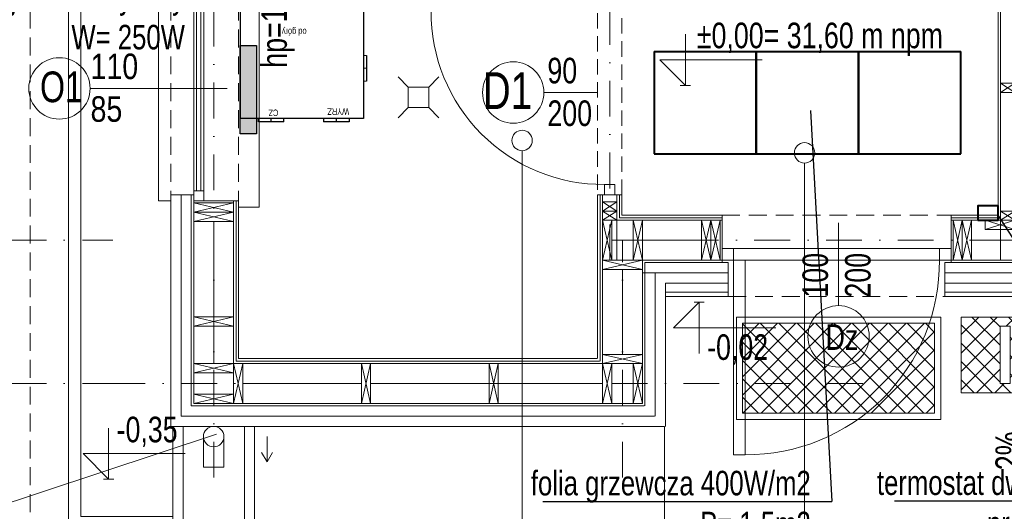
# Model space of a CAD drawing. Header units: inches. Extents: x 57112 to 98566, y -51777 to -16564.
# Tile 80 of 138: x 75865 to 76347, y -20807 to -20567. Entities that reach past the tile are written whole.
import ezdxf

# ---------------------------------------------------------------- set-up
doc = ezdxf.new("R2010")
doc.units = ezdxf.units.IN
doc.header["$MEASUREMENT"] = 0
doc.linetypes.add('DASHDOT', pattern=[1, 0.5, -0.25, 0, -0.25])
doc.linetypes.add('HIDDEN', pattern=[0.375, 0.25, -0.125])
doc.layers.get('0').update_dxf_attribs({"color": 251, "lineweight": 0})
doc.layers.add('## 04 grzejniki opis', color=92, linetype='Continuous')
for name, color, linetype, lineweight in [('## 08 CENTRALA REKUP', 204, 'Continuous', 25), ('05-wymiary', 251, 'Continuous', 0), ('16a-elew.cienka', 251, 'Continuous', 0), ('A10-łazienka', 250, 'Continuous', 0), ('A35-rura spustowa', 251, 'Continuous', 0), ('A36-obrzeże', 252, 'Continuous', 0), ('A6a-schody parter', 251, 'Continuous', 18), ('A8-opisy pomieszczeń', 250, 'Continuous', 0), ('p-- ocieplenie-w.zew', 251, 'Continuous', 0), ('p-- zero bud', 250, 'Continuous', 0), ('p--dach', 251, 'Continuous', 30), ('p--drzwi', 251, 'Continuous', 0), ('p--konst-słupy', 251, 'Continuous', 0), ('p--koty wysok.', 251, 'Continuous', 0), ('p--ocieplenie w.wew.', 251, 'Continuous', 0), ('p--okna', 251, 'Continuous', 0), ('p--opis drzwi', 252, 'Continuous', 0), ('p--opis okna', 251, 'Continuous', 0), ('p--opisy dodatkowe', 251, 'Continuous', 0), ('p--osie konstr', 250, 'DASHDOT', 15), ('p--osie konstr.-NR', 250, 'DASHDOT', 15), ('p--podciąg', 251, 'Continuous', 0), ('p--płyta GK', 251, 'Continuous', 0), ('p--spadki terenu', 251, 'Continuous', 0), ('p--ściana szkielet', 251, 'Continuous', 0)]:
    doc.layers.add(name, color=color, linetype=linetype, lineweight=lineweight)
doc.styles.add('1-100', font='arial.ttf', dxfattribs={"width": 0.75, "height": 18})
doc.styles.add('1-50', font='arial.ttf', dxfattribs={"width": 0.75, "height": 12.5})
doc.styles.add('SLDTEXTSTYLE2', font='TXT', dxfattribs={"width": 0.605})
doc.styles.get("Standard").update_dxf_attribs({"font": 'arial.ttf', "width": 0.75})
doc.styles.add('STYL-1', font='arial.ttf', dxfattribs={"width": 0.75})
doc.linetypes.add('BATTING', pattern='A,0.0001,-0.1,[134,ltypeshp.shx,S=0.1,R=0,X=-0.1,Y=0],-0.2,[134,ltypeshp.shx,S=0.1,R=180,X=0.1,Y=0],-0.1', length=0.4001)

# ---------------------------------------------------------------- blocks, each defined once
blk = doc.blocks.new('drzwi-90-100')
for p, q in [((10.1, 87.38), (5.05, 87.38)), ((5.05, 87.38), (5.05, 2.53)), ((10.1, 2.53), (10.1, 87.38)), ((5.05, 2.53), (0, 2.53)), ((0, 2.53), (0, -2.53)), ((5.05, -2.53), (5.05, 2.53)), ((5.05, 2.53), (10.1, 2.53)), ((100, 2.53), (94.95, 2.53)), ((94.95, 2.53), (94.95, -2.53)), ((100, -2.53), (100, 2.53)), ((0, -2.53), (5.05, -2.53)), ((94.95, -2.53), (100, -2.53))]:
    blk.add_line(p, q)
blk.add_arc((10.8, 3.23), 84.15, 359.5233, 90.4767)
blk = doc.blocks.new('wpust')
for p, q in [((-5, 5), (-10, 10)), ((10, 10), (5, 5)), ((-5, -5), (-10, -10)), ((10, -10), (5, -5))]:
    blk.add_line(p, q)
blk.add_lwpolyline([(-5, -5), (5, -5), (5, 5), (-5, 5)], close=True)
blk = doc.blocks.new('okno-110-33.15')
at = {"linetype": 'Continuous', "ltscale": 35}
for p, q in [((0, 39.15), (110, 39.15)), ((-3, -10), (113, -10))]:
    blk.add_line(p, q, dxfattribs=at)
for p, q in [((0, 39.15), (0, 33.15)), ((110, 33.15), (110, 39.15)), ((3, 33.15), (3, 21.95)), ((107, 21.95), (107, 33.15)), ((5, 21.95), (0, 21.95)), ((0, 21.95), (0, 16.95)), ((0, 21.95), (0, 0)), ((105, 21.95), (5, 21.95)), ((5, 16.95), (5, 21.95)), ((5, 20.61), (105, 20.61)), ((110, 21.95), (105, 21.95)), ((105, 21.95), (105, 16.95)), ((110, 0), (110, 21.95)), ((110, 16.95), (110, 21.95)), ((0, 16.95), (5, 16.95)), ((5, 18.45), (105, 18.45)), ((5, 16.95), (105, 16.95)), ((105, 16.95), (110, 16.95)), ((-3, 0), (-3, -10)), ((0, 0), (-3, 0)), ((110, 0), (113, 0)), ((113, 0), (113, -10))]:
    blk.add_line(p, q)
at = {"linetype": 'HIDDEN', "ltscale": 35}
for p, q in [((0, 33.15), (110, 33.15)), ((0, 0), (110, 0))]:
    blk.add_line(p, q, dxfattribs=at)
blk = doc.blocks.new('kota wykoń')
for p, q in [((0, 25), (0, 0)), ((0, 0), (-12.5, 12.5)), ((-12.5, 12.5), (37.5, 12.5))]:
    blk.add_line(p, q)
at = {"lineweight": 0}
blk.add_line((-2.5, 0), (2.5, 0), dxfattribs=at)
blk = doc.blocks.new('szczotka do butów')
h = blk.add_hatch()
h.set_pattern_fill('ANSI37-Metric', color=256, scale=2, angle=-90, style=0)
h.set_pattern_definition([(-45, (2443.106, -1011.535), (4.490128, 4.490128), []), (45, (2443.106, -1011.535), (-4.490128, 4.490128), [])])
h.paths.add_polyline_path([(0, -37), (54, -37), (54, 0), (0, 0)])
h.paths.add_polyline_path([(19, -4.5), (24, -4.5), (24, -32.5), (19, -32.5)], flags=16)
h.paths.add_polyline_path([(35, -4.5), (30, -4.5), (30, -32.5), (35, -32.5)], flags=16)
h.paths.add_polyline_path([(25, -4.5), (29, -4.5), (29, -32.5), (25, -32.5)], flags=16)
for points in [[(0, -37), (54, -37), (54, 0), (0, 0)], [(19, -4.5), (24, -4.5), (24, -32.5), (19, -32.5)], [(25, -4.5), (29, -4.5), (29, -32.5), (25, -32.5)], [(35, -4.5), (30, -4.5), (30, -32.5), (35, -32.5)]]:
    blk.add_lwpolyline(points, close=True)
blk = doc.blocks.new('ukł.słupów-1K')
for p, q in [((394.7, 152), (401.7, 156.5)), ((394.7, 156.5), (401.7, 152)), ((0, 97.95), (19.5, 93.45)), ((0, 93.45), (19.5, 97.95)), ((200, 94), (207, 98.5)), ((200, 98.5), (207, 94)), ((0, 93.45), (19.5, 88.95)), ((0, 88.95), (19.5, 93.45)), ((200, 89.5), (207, 94)), ((200, 94), (207, 89.5)), ((394.7, 89.5), (401.7, 94)), ((394.7, 94), (401.7, 89.5)), ((204.5, 70), (200, 89.5)), ((200, 70), (204.5, 89.5)), ((219.5, 70), (215, 89.5)), ((215, 70), (219.5, 89.5)), ((252.95, 70), (248.45, 89.5)), ((248.45, 70), (252.95, 89.5)), ((257.45, 70), (252.95, 89.5)), ((252.95, 70), (257.45, 89.5)), ((375.95, 70), (371.45, 89.5)), ((371.45, 70), (375.95, 89.5)), ((380.45, 70), (375.95, 89.5)), ((375.95, 70), (380.45, 89.5)), ((387.2, 85), (401.7, 89.5)), ((387.2, 89.5), (401.7, 85)), ((200, 70), (219.5, 65.5)), ((200, 65.5), (219.5, 70)), ((0, 42.3), (19.5, 37.8)), ((0, 37.8), (19.5, 42.3)), ((0, 15), (19.5, 19.5)), ((0, 19.5), (19.5, 15)), ((24, 0), (19.5, 19.5)), ((19.5, 0), (24, 19.5)), ((86.5, 0), (82, 19.5)), ((82, 0), (86.5, 19.5)), ((149, 0), (144.5, 19.5)), ((144.5, 0), (149, 19.5)), ((200, 24), (219.5, 19.5)), ((200, 19.5), (219.5, 24)), ((204.5, 0), (200, 19.5)), ((200, 0), (204.5, 19.5)), ((219.5, 0), (215, 19.5)), ((215, 0), (219.5, 19.5)), ((0, 4.5), (19.5, 0)), ((0, 0), (19.5, 4.5))]:
    blk.add_line(p, q)
at = {"ltscale": 35}
for p, q in [((207, 98.5), (200, 98.5)), ((207, 89.5), (207, 98.5))]:
    blk.add_line(p, q, dxfattribs=at)
for points in [[(394.7, 156.5), (401.7, 156.5), (401.7, 152), (394.7, 152)], [(0, 93.45), (19.5, 93.45), (19.5, 97.95), (0, 97.95)], [(200, 98.5), (207, 98.5), (207, 94), (200, 94)], [(0, 88.95), (19.5, 88.95), (19.5, 93.45), (0, 93.45)], [(200, 94), (207, 94), (207, 89.5), (200, 89.5)], [(394.7, 94), (401.7, 94), (401.7, 89.5), (394.7, 89.5)], [(200, 70), (200, 89.5), (204.5, 89.5), (204.5, 70)], [(215, 70), (215, 89.5), (219.5, 89.5), (219.5, 70)], [(248.45, 70), (248.45, 89.5), (252.95, 89.5), (252.95, 70)], [(252.95, 70), (252.95, 89.5), (257.45, 89.5), (257.45, 70)], [(371.45, 70), (371.45, 89.5), (375.95, 89.5), (375.95, 70)], [(375.95, 70), (375.95, 89.5), (380.45, 89.5), (380.45, 70)], [(387.2, 89.5), (401.7, 89.5), (401.7, 85), (387.2, 85)], [(200, 65.5), (219.5, 65.5), (219.5, 70), (200, 70)], [(0, 37.8), (19.5, 37.8), (19.5, 42.3), (0, 42.3)], [(0, 19.5), (19.5, 19.5), (19.5, 15), (0, 15)], [(19.5, 0), (19.5, 19.5), (24, 19.5), (24, 0)], [(82, 0), (82, 19.5), (86.5, 19.5), (86.5, 0)], [(144.5, 0), (144.5, 19.5), (149, 19.5), (149, 0)], [(200, 19.5), (219.5, 19.5), (219.5, 24), (200, 24)], [(200, 0), (200, 19.5), (204.5, 19.5), (204.5, 0)], [(215, 0), (215, 19.5), (219.5, 19.5), (219.5, 0)], [(0, 0), (19.5, 0), (19.5, 4.5), (0, 4.5)]]:
    blk.add_lwpolyline(points, close=True)
for points in [[(19.5, 97.95), (0, 97.95)], [(257.45, 89.5), (257.45, 70)], [(371.45, 89.5), (371.45, 70)]]:
    blk.add_lwpolyline(points, dxfattribs=at)
blk = doc.blocks.new('A$C67504D38')
at = {"layer": '## 08 CENTRALA REKUP', "linetype": 'Continuous', "lineweight": 18}
for p, q in [((60.2, 32.4), (61.7, 32.4)), ((60.2, 26.15), (61.7, 26.15)), ((60.2, 19.9), (61.7, 19.9))]:
    blk.add_line(p, q, dxfattribs=at)
at = {"color": 192, "lineweight": 25}
for p, q in [((8.75, 87.5), (21.25, 87.5)), ((8.75, 85.85), (8.75, 87.5)), ((15, 85.85), (15, 87.5)), ((21.25, 85.85), (21.25, 87.5)), ((40.65, 87.5), (40.65, 85.85)), ((40.65, 87.5), (53.15, 87.5)), ((46.9, 87.5), (46.9, 85.85)), ((53.15, 87.5), (53.15, 85.85)), ((0, 1.65), (0, 85.85)), ((0, 85.85), (60.2, 85.85)), ((0, 1.65), (0, 85.85)), ((60.2, 85.85), (60.2, 1.65)), ((60.2, 85.85), (60.2, 1.65)), ((61.7, 32.4), (61.7, 19.9)), ((60.2, 1.65), (0, 1.65)), ((8.75, 0), (8.75, 1.65)), ((21.25, 0), (8.75, 0)), ((15, 0), (15, 1.65)), ((21.25, 0), (21.25, 1.65)), ((40.65, 1.65), (40.65, 0)), ((53.15, 0), (40.65, 0)), ((46.9, 1.65), (46.9, 0)), ((53.15, 1.65), (53.15, 0))]:
    blk.add_line(p, q, dxfattribs=at)
at = {"color": 7, "linetype": 'Continuous', "lineweight": 0, "char_height": 3.175, "rotation": 180, "style": 'SLDTEXTSTYLE2'}
for s, insert, attachment_point in [('\\fArial Narrow|b0|i0|c0|p0;\\W1;N', (15.08, 79.89), 3), ('\\fArial Narrow|b0|i0|c0|p0;\\W1;W', (43.63, 80.56), 3), ('\\fArial Narrow|b0|i0|c0|p0;\\W1;od góry', (32.36, 42.3), 1), ('\\fArial Narrow|b0|i0|c0|p0;\\W1;CZ', (13.7, 2.84), 3), ('\\fArial Narrow|b0|i0|c0|p0;\\W1;WYRZ', (42.47, 3.4), 3)]:
    blk.add_mtext(s, dxfattribs=dict(at, insert=insert, attachment_point=attachment_point))

msp = doc.modelspace()

# ---------------------------------------------------------------- hatches: boundary and pattern name
at = {"layer": '05-wymiary'}
h = msp.add_hatch(dxfattribs=at)
h.set_pattern_fill('ANSI37-Metric', color=256, scale=2, angle=270, style=0)
h.set_pattern_definition([(315, (78957.207, -21981.49), (4.490128, 4.490128), []), (45, (78957.207, -21981.49), (-4.490128, 4.490128), [])])
h.paths.add_polyline_path([(76218.758, -20715.533), (76218.758, -20759.533), (76312.758, -20759.533), (76312.758, -20715.533)])

# ---------------------------------------------------------------- linework, layer by layer
at = {"layer": '## 04 grzejniki opis'}
for p, q in [((76252.034, -20611.618), (76262.442, -20802.58)), ((76434.531, -20802.374), (76343.758, -20662.783, 151.8)), ((76121.034, -20802.58), (76262.442, -20802.58)), ((76293.123, -20802.374), (76434.531, -20802.374))]:
    msp.add_line(p, q, dxfattribs=at)
at = {"layer": '## 04 grzejniki opis', "elevation": 151.8}
msp.add_lwpolyline([(75973.001, -20579.792), (75981.001, -20579.792), (75981.001, -20622.916), (75973.001, -20622.916)], close=True, dxfattribs=at)
at = {"layer": '## 04 grzejniki opis', "color": 116, "linetype": 'Continuous', "true_color": 0x136734, "extrusion": (0, 0, -1)}
for points in [[(-75973.001, -20622.916, -151.8), (-75981.001, -20579.792, -151.8), (-75973.001, -20579.792, -151.8)], [(-75981.001, -20579.792, -151.8), (-75973.001, -20622.916, -151.8), (-75981.001, -20622.819, -151.8)]]:
    msp.add_solid(points, dxfattribs=at)
at = {"layer": '## 08 CENTRALA REKUP', "color": 1, "linetype": 'Continuous', "lineweight": 40}
for p, q in [((76175.496, -20582.783, 151.8), (76325.496, -20582.783, 151.8)), ((76175.496, -20632.783, 151.8), (76325.496, -20632.783, 151.8))]:
    msp.add_line(p, q, dxfattribs=at)
at = {"layer": '## 08 CENTRALA REKUP', "color": 1, "linetype": 'Continuous', "lineweight": 40, "elevation": 151.8}
for points in [[(76175.496, -20582.783), (76175.496, -20632.783)], [(76225.496, -20632.783), (76225.496, -20582.783)], [(76225.496, -20582.783), (76225.496, -20632.783)], [(76275.496, -20632.783), (76275.496, -20582.783)], [(76275.496, -20582.783), (76275.496, -20632.783)], [(76325.496, -20632.783), (76325.496, -20582.783)]]:
    msp.add_lwpolyline(points, dxfattribs=at)
at = {"layer": '## 08 CENTRALA REKUP', "color": 1, "linetype": 'Continuous', "lineweight": 40}
msp.add_lwpolyline([(76333.813, -20665.196), (76343.813, -20665.196), (76343.813, -20658.196), (76333.813, -20658.196)], close=True, dxfattribs=at)
for p, q in [((75986.199, -20770.818, 151.8), (75986.199, -20783.243, 151.8)), ((75986.199, -20783.243, 151.8), (75983.512, -20778.657, 151.8)), ((75986.199, -20783.243, 151.8), (75988.885, -20778.657, 151.8))]:
    msp.add_line(p, q)
at = {"layer": '16a-elew.cienka', "elevation": 151.8}
for points in [[(76215.758, -20712.533), (76215.758, -20762.533), (76315.758, -20762.533), (76315.758, -20712.533)], [(76218.758, -20715.533), (76218.758, -20759.533), (76312.758, -20759.533), (76312.758, -20715.533)]]:
    msp.add_lwpolyline(points, close=True, dxfattribs=at)
at = {"layer": 'A35-rura spustowa', "linetype": 'Continuous', "lineweight": 0, "ltscale": 75}
msp.add_circle((75960.058, -20770.933, 151.8), 5, dxfattribs=at)
at = {"layer": 'A36-obrzeże', "linetype": 'Continuous', "ltscale": 35}
for p, q in [((75945.058, -20765.933, 151.8), (75945.058, -20815.933, 151.8)), ((75975.058, -20765.933, 151.8), (75975.058, -20815.933, 151.8)), ((75955.058, -20770.933, 151.8), (75955.058, -20785.933, 151.8)), ((75965.058, -20770.933, 151.8), (75965.058, -20785.933, 151.8)), ((75955.058, -20785.933, 151.8), (75965.058, -20785.933, 151.8))]:
    msp.add_line(p, q, dxfattribs=at)
at = {"layer": 'A36-obrzeże', "linetype": 'Continuous', "ltscale": 35, "elevation": 151.8}
for points in [[(76174.608, -20815.933), (75889.108, -20815.933), (75889.108, -20135.433), (76971.608, -20135.433), (76971.608, -20815.933), (76578.108, -20815.933)], [(75940.058, -20809.933), (75895.108, -20809.933), (75895.108, -20141.433), (75940.058, -20141.433)]]:
    msp.add_lwpolyline(points, dxfattribs=at)
msp.add_lwpolyline([(75940.058, -20815.933), (75980.058, -20815.933), (75980.058, -20765.933), (75940.058, -20765.933)], close=True, dxfattribs=at)
at = {"layer": 'A6a-schody parter', "lineweight": 5}
msp.add_line((76180.608, -20765.933, 151.8), (76180.608, -20881.033, 151.8), dxfattribs=at)
at = {"layer": 'A8-opisy pomieszczeń'}
for p, q in [((76110.935, -20882.646, 151.8), (76110.935, -20631.226, 151.8)), ((76249.122, -20888.709, 151.8), (76249.122, -20637.288, 151.8))]:
    msp.add_line(p, q, dxfattribs=at)
for centre in [(76110.935, -20626.226, 151.8), (76249.122, -20632.288, 151.8)]:
    msp.add_circle(centre, 5, dxfattribs=at)
at = {"layer": 'p-- ocieplenie-w.zew', "linetype": 'BATTING', "ltscale": 3}
for p, q in [((75944.108, -20761.007, 151.8), (75944.108, -20652.783, 151.8)), ((76211.758, -20690.933, 151.8), (76169.808, -20690.933, 151.8)), ((76176.008, -20761.007, 151.8), (76176.008, -20690.933, 151.8)), ((76421.258, -20690.933, 151.8), (76317.758, -20690.933, 151.8)), ((75944.183, -20760.933, 151.8), (76175.628, -20760.933, 151.8))]:
    msp.add_line(p, q, dxfattribs=at)
at = {"layer": 'p--dach', "linetype": 'HIDDEN', "lineweight": 20, "ltscale": 35, "elevation": 151.8}
msp.add_lwpolyline([(75870.248, -20834.793), (76990.468, -20834.793), (76990.468, -20116.573), (75870.248, -20116.573)], close=True, dxfattribs=at)
at = {"layer": 'p--drzwi', "elevation": 151.8}
msp.add_lwpolyline([(76208.758, -20679.077), (76320.758, -20679.077), (76320.758, -20684.733), (76208.758, -20684.733)], close=True, dxfattribs=at)
at = {"layer": 'p--ocieplenie w.wew.', "linetype": 'BATTING', "ltscale": 3}
for p, q in [((75960.058, -20712.433, 151.8), (75960.058, -20665.783, 151.8)), ((76165.308, -20674.983, 151.8), (76154.808, -20674.983, 151.8)), ((76169.808, -20674.983, 151.8), (76198.758, -20674.983, 151.8)), ((76330.758, -20674.983, 151.8), (76352.008, -20674.983, 151.8)), ((76160.058, -20730.733, 151.8), (76160.058, -20689.233, 151.8)), ((75960.058, -20716.933, 151.8), (75960.058, -20735.233, 151.8)), ((75974.308, -20744.983, 151.8), (76032.308, -20744.983, 151.8)), ((76036.808, -20744.983, 151.8), (76094.808, -20744.983, 151.8)), ((76094.808, -20744.983, 151.8), (76150.308, -20744.983, 151.8)), ((76154.808, -20744.983, 151.8), (76165.308, -20744.983, 151.8))]:
    msp.add_line(p, q, dxfattribs=at)
at = {"layer": 'p--opis drzwi', "lineweight": 0}
for p, q in [((76121.598, -20602.783, 151.8), (76147.858, -20602.783, 151.8)), ((76265.758, -20666.433, 151.8), (76265.758, -20706.951, 151.8))]:
    msp.add_line(p, q, dxfattribs=at)
for centre in [(76106.598, -20602.783, 151.8), (76265.758, -20721.951, 151.8)]:
    msp.add_circle(centre, 15, dxfattribs=at)
at = {"layer": 'p--opis okna'}
msp.add_line((75899.607, -20600.783, 151.8), (75966.608, -20600.783, 151.8), dxfattribs=at)
msp.add_circle((75884.607, -20600.783, 151.8), 15, dxfattribs=at)
at = {"layer": 'p--opisy dodatkowe', "elevation": 151.8}
msp.add_lwpolyline([(75755.343, -20807.037), (75848.567, -20807.037), (75961.358, -20769.799)], dxfattribs=at)
at = {"layer": 'p--osie konstr', "linetype": 'DASHDOT', "ltscale": 35}
for p, q in [((75960.058, -20790.933, 151.8), (75960.058, -20116.573, 151.8)), ((76153.808, -20684.733, 151.8), (76153.808, -20464.683, 151.8)), ((76160.058, -20790.933, 151.8), (76160.058, -20674.983, 151.8)), ((76593.038, -20674.983, 151.8), (76160.058, -20674.983, 151.8)), ((75909.108, -20744.983, 151.8), (76284.998, -20744.983, 151.8))]:
    msp.add_line(p, q, dxfattribs=at)
at = {"layer": 'p--osie konstr.-NR', "linetype": 'DASHDOT', "ltscale": 35}
for p, q in [((75860.714, -20674.983, 151.8), (75910.714, -20674.983, 151.8)), ((75860.714, -20744.983, 151.8), (75910.714, -20744.983, 151.8))]:
    msp.add_line(p, q, dxfattribs=at)
at = {"layer": 'p--podciąg', "linetype": 'HIDDEN', "ltscale": 30}
for p, q in [((76147.858, -20552.783, 151.8), (76147.858, -20652.783, 151.8)), ((76159.758, -20652.783, 151.8), (76159.758, -20552.783, 151.8))]:
    msp.add_line(p, q, dxfattribs=at)
at = {"layer": 'p--płyta GK', "ltscale": 35}
for p, q in [((76343.758, -20662.783, 151.8), (76343.758, -20479.133, 151.8)), ((76147.858, -20732.783, 151.8), (76147.858, -20652.783, 151.8)), ((76159.758, -20652.783, 151.8), (76147.858, -20652.783, 151.8)), ((76149.108, -20734.033, 151.8), (76149.108, -20652.783, 151.8)), ((76158.508, -20664.033, 151.8), (76158.508, -20652.783, 151.8)), ((76159.758, -20662.783, 151.8), (76159.758, -20652.783, 151.8)), ((75971.008, -20734.033, 151.8), (75971.008, -20655.783, 151.8)), ((75972.258, -20732.783, 151.8), (75972.258, -20655.783, 151.8)), ((76208.758, -20662.783, 151.8), (76159.758, -20662.783, 151.8)), ((76343.758, -20662.783, 151.8), (76320.758, -20662.783, 151.8)), ((76208.758, -20664.033, 151.8), (76158.508, -20664.033, 151.8)), ((76345.008, -20664.033, 151.8), (76320.758, -20664.033, 151.8)), ((76211.758, -20700.433, 151.8), (76181.008, -20700.433, 151.8)), ((76421.258, -20700.433, 151.8), (76317.758, -20700.433, 151.8)), ((76211.758, -20702.533, 151.8), (76181.008, -20702.533, 151.8)), ((76421.258, -20702.533, 151.8), (76317.758, -20702.533, 151.8)), ((75971.008, -20734.033, 151.8), (76148.728, -20734.033, 151.8)), ((75972.258, -20732.783, 151.8), (76147.478, -20732.783, 151.8))]:
    msp.add_line(p, q, dxfattribs=at)
at = {"layer": 'p--płyta GK', "linetype": 'HIDDEN', "ltscale": 35}
for p, q in [((76208.758, -20662.783, 151.8), (76320.758, -20662.783, 151.8)), ((76211.758, -20702.533, 151.8), (76317.758, -20702.533, 151.8))]:
    msp.add_line(p, q, dxfattribs=at)
at = {"layer": 'p--ściana szkielet', "ltscale": 35}
for p, q in [((76345.008, -20684.733, 151.8), (76345.008, -20464.683, 151.8)), ((75939.108, -20765.933, 151.8), (75939.108, -20652.783, 151.8)), ((75949.108, -20755.933, 151.8), (75949.108, -20652.783, 151.8)), ((75950.308, -20754.733, 151.8), (75950.308, -20652.783, 151.8)), ((76150.308, -20754.733, 151.8), (76150.308, -20652.783, 151.8)), ((76157.308, -20684.733, 151.8), (76157.308, -20652.783, 151.8)), ((75969.808, -20754.733, 151.8), (75969.808, -20655.783, 151.8)), ((76208.758, -20665.233, 151.8), (76150.308, -20665.233, 151.8)), ((76418.258, -20665.233, 151.8), (76320.758, -20665.233, 151.8)), ((76208.758, -20684.733, 151.8), (76150.308, -20684.733, 151.8)), ((76169.808, -20754.733, 151.8), (76169.808, -20684.733, 151.8)), ((76171.008, -20755.933, 151.8), (76171.008, -20685.933, 151.8)), ((76211.758, -20685.933, 151.8), (76171.008, -20685.933, 151.8)), ((76421.258, -20685.933, 151.8), (76317.758, -20685.933, 151.8)), ((76421.258, -20684.733, 151.8), (76320.758, -20684.733, 151.8)), ((76181.008, -20765.933, 151.8), (76181.008, -20695.933, 151.8)), ((76211.758, -20695.933, 151.8), (76181.008, -20695.933, 151.8)), ((76421.258, -20695.933, 151.8), (76317.758, -20695.933, 151.8)), ((75950.308, -20735.233, 151.8), (76169.428, -20735.233, 151.8)), ((75950.308, -20754.733, 151.8), (76169.428, -20754.733, 151.8)), ((75949.108, -20755.933, 151.8), (76170.628, -20755.933, 151.8)), ((75939.108, -20765.933, 151.8), (76180.628, -20765.933, 151.8))]:
    msp.add_line(p, q, dxfattribs=at)
at = {"layer": 'p--ściana szkielet', "ltscale": 35, "elevation": 151.8}
for points in [[(75972.258, -20655.783), (75950.308, -20655.783), (75950.308, -20652.783), (75939.108, -20652.783)], [(76208.758, -20662.783), (76208.758, -20685.933), (76211.758, -20685.933), (76211.758, -20702.533)], [(76320.758, -20662.783), (76320.758, -20685.933), (76317.758, -20685.933), (76317.758, -20702.533)]]:
    msp.add_lwpolyline(points, dxfattribs=at)

# ---------------------------------------------------------------- block references
at = {"layer": '## 08 CENTRALA REKUP', "color": 2, "lineweight": 30}
msp.add_blockref('A$C67504D38', (75973.155, -20617.13, 151.8), dxfattribs=at)
at = {"layer": '16a-elew.cienka'}
msp.add_blockref('szczotka do butów', (76325.758, -20712.533, 151.8), dxfattribs=at)
at = {"layer": 'A10-łazienka', "xscale": -1}
msp.add_blockref('wpust', (76060.258, -20605.133, 151.8), dxfattribs=at)
at = {"layer": 'p-- zero bud', "zscale": 1.2}
msp.add_blockref('kota wykoń', (76190.827, -20599.311, 151.8), dxfattribs=at)
at = {"layer": 'p--drzwi', "xscale": -1}
for rotation in [89.99999999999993, 89.99999999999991]:
    msp.add_blockref('drzwi-90-100', (76153.808, -20552.783, 151.8), dxfattribs=dict(at, rotation=rotation))
at = {"layer": 'p--drzwi', "xscale": -1.12, "yscale": 1.12, "rotation": 180}
msp.add_blockref('drzwi-90-100', (76208.758, -20681.905, 151.8), dxfattribs=at)
at = {"layer": 'p--konst-słupy'}
msp.add_blockref('ukł.słupów-1K', (75950.308, -20754.733, 151.8), dxfattribs=at)
at = {"layer": 'p--koty wysok.', "xscale": -1, "rotation": 180}
msp.add_blockref('kota wykoń', (76197.56, -20705.248, 151.8), dxfattribs=at)
at = {"layer": 'p--koty wysok.'}
msp.add_blockref('kota wykoń', (75908.668, -20791.743, 151.8), dxfattribs=at)
at = {"layer": 'p--okna', "linetype": 'Continuous', "xscale": -1, "rotation": 89.9999999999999}
msp.add_blockref('okno-110-33.15', (75972.258, -20545.783, 151.8), dxfattribs=at)

# ---------------------------------------------------------------- texts
at = {"layer": '## 04 grzejniki opis', "color": 1, "insert": (75945.994, -20549.728, 151.8), "char_height": 12, "attachment_point": 3}
msp.add_mtext('Grzejnik elektryczny\\PW= 250W', dxfattribs=at)
at = {"layer": '## 04 grzejniki opis', "char_height": 12, "attachment_point": 3}
for s, insert in [('folia grzewcza 400W/m2\\PP= 1,5m2', (76252.153, -20787.654)), ('termostat dwuczujnikowy \\Pprogramowalny', (76424.242, -20787.448))]:
    msp.add_mtext(s, dxfattribs=dict(at, insert=insert))
at = {"layer": 'p-- zero bud', "insert": (76196.424, -20568.661, 151.8), "char_height": 12.5, "width": 531.91597, "attachment_point": 1, "style": '1-50'}
msp.add_mtext('±0,00= 31,60 m npm', dxfattribs=at)
at = {"layer": 'p--koty wysok.', "char_height": 18, "width": 207.41597, "style": '1-50'}
for s, insert, attachment_point in [('{\\H0.6944x;-0,02}', (76201.456, -20735.775, 151.8), 7), ('{\\H0.6944x;-0,35}', (75912.564, -20761.215, 151.8), 1)]:
    msp.add_mtext(s, dxfattribs=dict(at, insert=insert, attachment_point=attachment_point))
at = {"layer": 'p--opis drzwi', "lineweight": 0}
for s, insert, char_height, width, attachment_point in [('90\\P200', (76123.321, -20585.826, 151.8), 12.5, 11.15966, 1), ('D1', (76115.817, -20610.871, 151.8), 18, 65.787, 9)]:
    msp.add_mtext(s, dxfattribs=dict(at, insert=insert, char_height=char_height, width=width, attachment_point=attachment_point))
at = {"layer": 'p--opis drzwi', "lineweight": 0, "insert": (76281.594, -20681.161, 151.8), "char_height": 12.5, "width": 11.15966, "attachment_point": 9, "rotation": 90}
msp.add_mtext('100\\P200', dxfattribs=at)
at = {"layer": 'p--opis drzwi', "lineweight": 0, "insert": (76275.412, -20728.56, 151.8), "char_height": 12.5, "width": 65.787, "attachment_point": 9, "style": 'STYL-1'}
msp.add_mtext('Dz', dxfattribs=at)
at = {"layer": 'p--opis okna', "insert": (75999.62, -20525.529, 151.8), "char_height": 12.5, "width": 128.63421, "attachment_point": 9, "rotation": 90, "style": '1-100'}
msp.add_mtext('hp=155 cm', dxfattribs=at)
at = {"layer": 'p--opis okna'}
for s, insert, char_height, width, attachment_point, style in [('{\\W0.8;110\\P85}', (75899.826, -20617.283, 151.8), 12.5, 45.287, 7, '1-100'), ('O1', (75875.111, -20592.525, 151.8), 15, 74.01038, 1, '1-50')]:
    msp.add_mtext(s, dxfattribs=dict(at, insert=insert, char_height=char_height, width=width, attachment_point=attachment_point, style=style))
at = {"layer": 'p--spadki terenu', "insert": (76355.088, -20768.427, 151.8), "char_height": 18, "width": 207.41597, "attachment_point": 9, "rotation": 90, "style": '1-50'}
msp.add_mtext('{\\H0.6944x;2%}', dxfattribs=at)

doc.saveas('drawing.dxf')
